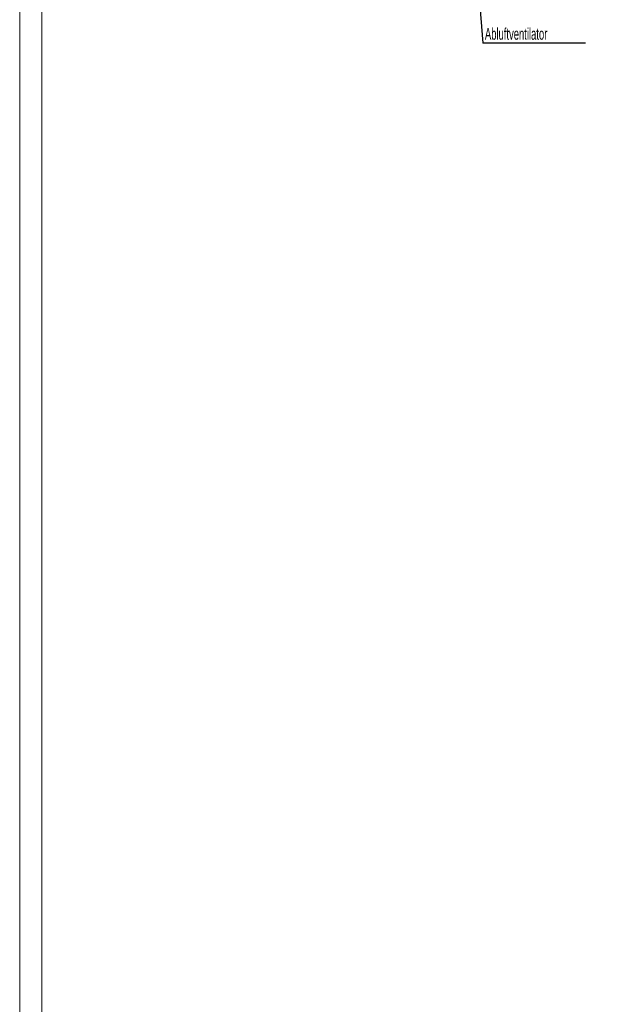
# Model space of a CAD drawing. Header units: millimetres. Extents: x 250 to 59450, y 0 to 41800.
# Tile 16 of 146: x 250 to 6856, y 15618 to 26782. Entities that reach past the tile are written whole.
import ezdxf

# ---------------------------------------------------------------- set-up
doc = ezdxf.new("R2010")
doc.units = ezdxf.units.MM
doc.header["$LTSCALE"] = 50
doc.layers.add('TEXT_1', color=176, linetype='Continuous')
doc.styles.add('SLDTEXTSTYLE0', font='TXT', dxfattribs={"width": 0.605})
doc.dimstyles.new('SLDDIMSTYLE1', dxfattribs={"dimtxt": 0.18, "dimasz": 50, "dimexe": 0, "dimexo": 0.0625, "dimgap": 0, "dimtad": 0, "dimtih": 1, "dimtoh": 1, "dimdec": 0, "dimrnd": 1e-09, "dimzin": 0, "dimdsep": 46, "dimtxsty": 'Standard', "dimblk1": 'DOT', "dimblk2": 'DOT', "dimsah": 1, "dimcen": 0.09, "dimadec": 0, "dimazin": 0, "dimtfac": 50, "dimtdec": 0, "dimtofl": 0, "dimtmove": 0, "dimatfit": 3, "dimldrblk": 'DOT', "dimfxl": 1, "dimfrac": 2, "dimtolj": 1, "dimtzin": 0, "dimarcsym": 0})

# ---------------------------------------------------------------- blocks, each defined once
blk = doc.blocks.new('SW_NOTE_0_87')
at = {"layer": 'TEXT_1', "color": 0}
blk.add_line((1161, 0), (0, 0), dxfattribs=at)
at = {"layer": 'TEXT_1', "color": 0, "insert": (22, 173), "char_height": 132.29, "attachment_point": 1, "style": 'SLDTEXTSTYLE0'}
blk.add_mtext('Abluftventilator', dxfattribs=at)
blk = doc.blocks.new('_Dot')
at = {"color": 0, "linetype": 'ByBlock', "lineweight": -2}
blk.add_line((-0.5, 0), (-1, 0), dxfattribs=at)
at = {"color": 0, "linetype": 'ByBlock', "const_width": 0.5}
blk.add_lwpolyline([(-0.25, 0, 1), (0.25, 0, 1)], format="xyb", close=True, dxfattribs=at)

msp = doc.modelspace()

# ---------------------------------------------------------------- linework, layer by layer
at = {"color": 7, "linetype": 'Continuous', "lineweight": 18}
for p, q in [((249.96, 41799.98), (249.96, 249.98)), ((499.96, 41549.98), (499.96, 499.98))]:
    msp.add_line(p, q, dxfattribs=at)

# ---------------------------------------------------------------- block references
at = {"layer": 'TEXT_1'}
msp.add_blockref('SW_NOTE_0_87', (5503.1, 26514.56), dxfattribs=at)

# ---------------------------------------------------------------- leaders
msp.add_leader([(5291.17, 29014.26), (5503.1, 26514.56)], dimstyle='SLDDIMSTYLE1', dxfattribs=at)

doc.saveas('drawing.dxf')
